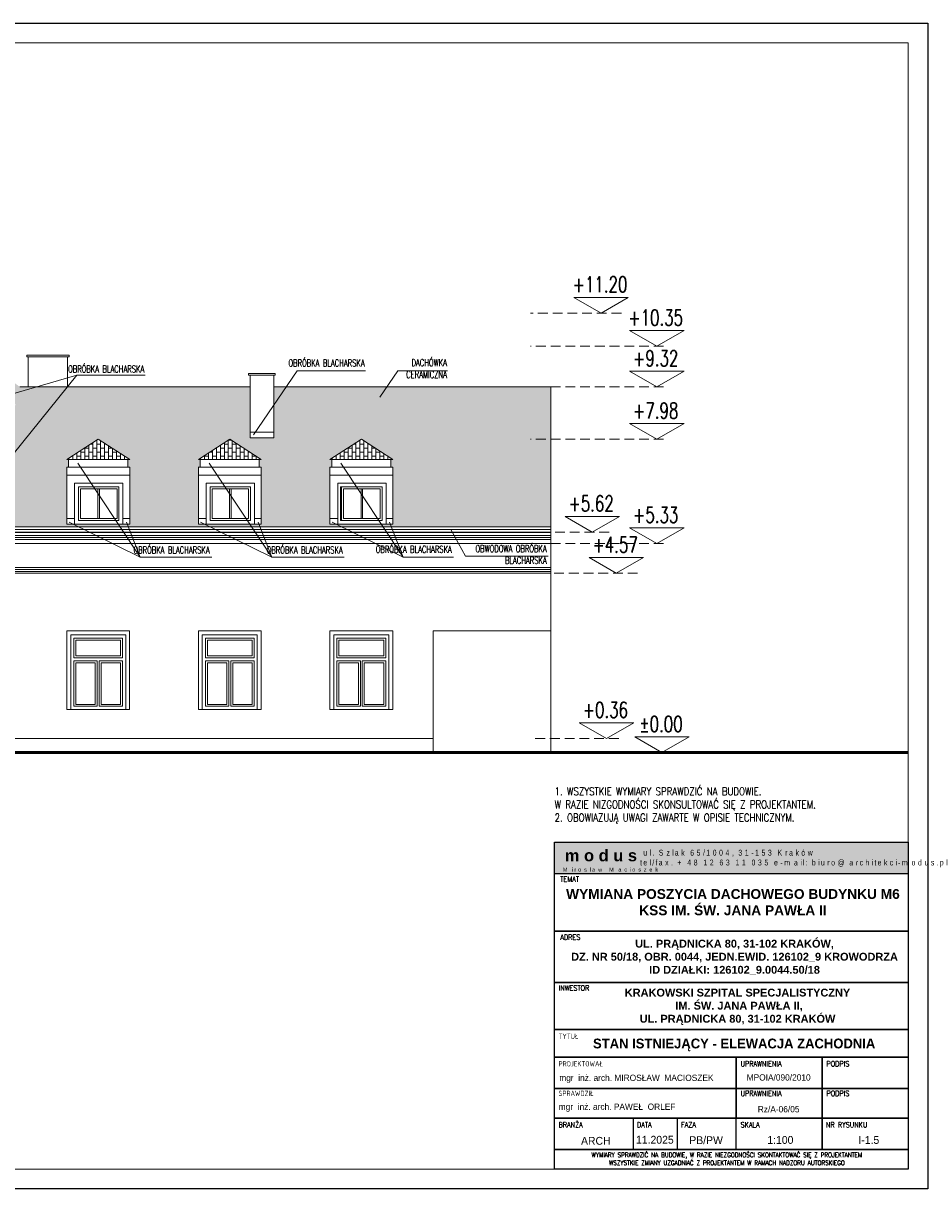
# Model space of a CAD drawing. Header units: millimetres. Extents: x 5973 to 39040, y 4443 to 37727.
# Tile 2 of 52: x 7890 to 10193, y 4443 to 7413. Entities that reach past the tile are written whole.
import ezdxf
from ezdxf.enums import TextEntityAlignment as Align

# ---------------------------------------------------------------- set-up
doc = ezdxf.new("R2010")
doc.units = ezdxf.units.MM
doc.linetypes.add('HIDDEN', pattern=[0.375, 0.25, -0.125])
for name, color, linetype, lineweight in [('!MODUS_OPIS', 3, 'Continuous', 13), ('!MODUS_RAMKA', 1, 'Continuous', 15), ('_MODUS - Ramka', 1, 'Continuous', 15), ('Cienka', 3, 'Continuous', 9), ('MODUS_Opis', 8, 'Continuous', 13), ('pekniecia', 2, 'Continuous', 50), ('Widok', 1, 'Continuous', 15)]:
    doc.layers.add(name, color=color, linetype=linetype, lineweight=lineweight)
doc.styles.add('ARIAL', font='tahoma.ttf')
doc.styles.add('ARIAL TEEN', font='arial.ttf')
doc.styles.add('OPIS', font='romans.shx')
doc.styles.add('ROMANS', font='romans.shx', dxfattribs={"width": 0.8})
doc.styles.add('TXT', font='simplex.shx', dxfattribs={"width": 0.8})
pattern_1 = [(90, (0.04, 0), (-10.16, 6e-16), []), (180, (0.04, 0), (-10.16, -10.16), [10.16, -10.16])]

msp = doc.modelspace()

# ---------------------------------------------------------------- hatches: boundary and pattern name
at = {"layer": '!MODUS_RAMKA'}
for color, points in [(254, [(10143.4741, 5325.72607), (9243.4741, 5325.72607), (9243.4741, 5245.72607), (10143.4741, 5245.72607)]), (250, [(9452.24988, 5315.72607), (9263.4741, 5315.72607), (9263.4741, 5262.86186), (9452.24988, 5262.86186)])]:
    msp.add_hatch(color=color, dxfattribs=at).paths.add_polyline_path(points)
at = {"layer": 'Cienka', "transparency": 33554483}
h = msp.add_hatch(dxfattribs=at)
h.set_pattern_fill('AR-B816', color=256, scale=0.05, angle=90)
h.set_pattern_definition(pattern_1)
h.paths.add_polyline_path([(7866.22912, 6438.64839), (7870.22912, 6438.64839), (7870.22912, 6442.64839), (7806.22912, 6442.64839), (7789.22912, 6442.64839), (7789.22912, 6438.64839), (7793.22912, 6438.64839), (7806.22912, 6438.64839)])
h.paths.add_polyline_path([(7728.22912, 6570.92045), (7732.22912, 6570.92045), (7732.22912, 6574.92045), (7668.22912, 6574.92045), (7664.22912, 6574.92045), (7664.22912, 6570.92045), (7668.22912, 6570.92045)])
h.paths.add_polyline_path([(9234.22912, 6128.99447), (9234.22912, 6485.87903), (8528.22912, 6485.87903), (8528.22912, 6355.87903), (8468.22912, 6355.87903), (8468.22912, 6485.87903), (7881.72912, 6485.87903), (7627.22912, 6674.17237), (7372.72912, 6478.19216), (7829.08881, 6128.99447)])
h.paths.add_polyline_path([(7866.22912, 6278.64839), (7793.22912, 6278.64839), (7793.22912, 6438.64839), (7866.22912, 6438.64839)], flags=16)
h.paths.add_polyline_path([(7668.22912, 6410.92045), (7668.22912, 6570.92045), (7728.22912, 6570.92045), (7728.22912, 6410.92045)], flags=16)
h.paths.add_polyline_path([(8831.3622, 6135.87903), (8671.22912, 6135.87903), (8671.22912, 6281.29755), (8675.8622, 6281.29755), (8675.8622, 6301.29755), (8671.3622, 6301.29755), (8751.3622, 6352.63063), (8831.3622, 6301.29755), (8826.3622, 6301.29755), (8826.3622, 6281.29755), (8831.3622, 6281.29755)], flags=16)
h.paths.add_polyline_path([(8496.3622, 6135.87903), (8336.22912, 6135.87903), (8336.22912, 6281.29755), (8340.8622, 6281.29755), (8340.8622, 6301.29755), (8336.3622, 6301.29755), (8416.3622, 6352.63063), (8496.3622, 6301.29755), (8491.3622, 6301.29755), (8491.3622, 6281.29755), (8496.3622, 6281.29755)], flags=16)
h.paths.add_polyline_path([(8161.3622, 6135.87903), (8001.22912, 6135.87903), (8001.22912, 6281.29755), (8005.8622, 6281.29755), (8005.8622, 6301.29755), (8001.3622, 6301.29755), (8081.3622, 6352.63063), (8161.3622, 6301.29755), (8156.3622, 6301.29755), (8156.3622, 6281.29755), (8161.3622, 6281.29755)], flags=16)
h.paths.add_polyline_path([(8804.09604, 6230.87903), (8804.09604, 6145.87903), (8701.09604, 6145.87903), (8701.09604, 6230.87903)], flags=0)
h.paths.add_polyline_path([(8799.09604, 6150.87903), (8706.09604, 6150.87903), (8706.09604, 6225.87903), (8799.09604, 6225.87903)], flags=0)
h.paths.add_polyline_path([(8469.09604, 6145.87903), (8366.09604, 6145.87903), (8366.09604, 6230.87903), (8469.09604, 6230.87903)], flags=0)
h.paths.add_polyline_path([(8371.09604, 6225.87903), (8464.09604, 6225.87903), (8464.09604, 6150.87903), (8371.09604, 6150.87903)], flags=0)
h.paths.add_polyline_path([(8134.09604, 6145.87903), (8031.09604, 6145.87903), (8031.09604, 6230.87903), (8134.09604, 6230.87903)], flags=0)
h.paths.add_polyline_path([(8129.09604, 6150.87903), (8036.09604, 6150.87903), (8036.09604, 6225.87903), (8129.09604, 6225.87903)], flags=0)
h = msp.add_hatch(dxfattribs=at)
h.set_pattern_fill('AR-B816', color=256, scale=0.05, angle=90)
h.set_pattern_definition(pattern_1)
h.paths.add_polyline_path([(8081.3622, 6352.63063), (8001.3622, 6301.29755), (8161.3622, 6301.29755)])
h.paths.add_polyline_path([(8416.3622, 6352.63063), (8336.3622, 6301.29755), (8496.3622, 6301.29755)])
h.paths.add_polyline_path([(8751.3622, 6352.63063), (8671.3622, 6301.29755), (8831.3622, 6301.29755)])

# ---------------------------------------------------------------- linework, layer by layer
at = {"layer": '!MODUS_OPIS'}
for points in [[(9361.87225, 6674.17237), (9431.15428, 6714.17237), (9292.59022, 6714.17237)], [(9503.68845, 6589.66686), (9572.97048, 6629.66686), (9434.40641, 6629.66686)], [(9503.68845, 6485.87903), (9572.97048, 6525.87903), (9434.40641, 6525.87903)], [(9503.68845, 6352.63063), (9572.97048, 6392.63063), (9434.40641, 6392.63063)], [(9339.25704, 6115.87903), (9408.53908, 6155.87903), (9269.97501, 6155.87903)], [(9503.68845, 6086.87903), (9572.97048, 6126.87903), (9434.40641, 6126.87903)], [(9400.50656, 6010.87903), (9469.7886, 6050.87903), (9331.22453, 6050.87903)], [(9375.56357, 5589.87903), (9444.8456, 5629.87903), (9306.28153, 5629.87903)], [(9516.90861, 5553.87903), (9586.19064, 5593.87903), (9447.62658, 5593.87903)]]:
    msp.add_lwpolyline(points, close=True, dxfattribs=at)
at = {"layer": '!MODUS_OPIS', "linetype": 'HIDDEN', "ltscale": 100}
for points in [[(9413.4988, 6674.17237), (9181.98497, 6674.17237)], [(9521.00896, 6589.66686), (9181.98497, 6589.66686)], [(9521.00896, 6485.87903), (9181.98497, 6485.87903)], [(9521.00896, 6352.63063), (9181.98497, 6352.63063)], [(9382.16166, 6115.87903), (9181.98497, 6115.87903)], [(9521.00896, 6086.87903), (9181.98497, 6086.87903)], [(9454.71878, 6010.87903), (9181.98497, 6010.87903)], [(9406.67577, 5589.87903), (9181.98497, 5589.87903)], [(9534.22912, 5553.87903), (9181.98497, 5553.87903)]]:
    msp.add_lwpolyline(points, dxfattribs=at)
at = {"layer": '!MODUS_OPIS', "ltscale": 0.7}
for points in [[(7716.76809, 6425.92045), (8027.1092, 6515.44489), (8200.64969, 6515.44489)], [(7840.06086, 6284.22888), (8027.1092, 6515.44489)], [(8476.45314, 6363.41727), (8587.61778, 6527.02911), (8762.04179, 6527.02911)], [(8798.40289, 6459.68035), (8844.00307, 6527.16306), (8970.60368, 6527.16306)], [(8187.90232, 6052.41084), (8029.07768, 6291.4335)], [(8522.90232, 6052.41084), (8364.07768, 6291.4335)], [(8857.90232, 6052.41084), (8699.07768, 6291.4335)], [(8187.90232, 6052.41084), (8007.05853, 6141.26483)], [(8153.36543, 6141.5788), (8187.90232, 6052.41084), (8370.60174, 6052.41084)], [(8522.90232, 6052.41084), (8342.05853, 6141.26483)], [(8488.36543, 6141.5788), (8522.90232, 6052.41084), (8707.71128, 6052.41084)], [(8857.90232, 6052.41084), (8677.05853, 6141.26483)], [(8823.36543, 6141.5788), (8857.90232, 6052.41084), (8985.71984, 6052.41084)], [(8978.77659, 6122.49447), (9016.71497, 6054.83386), (9227.18579, 6054.83386)]]:
    msp.add_lwpolyline(points, dxfattribs=at)
at = {"layer": '!MODUS_RAMKA'}
msp.add_lwpolyline([(9243.4741, 5325.72607), (10143.4741, 5325.72607), (10143.4741, 5245.72607), (9243.4741, 5245.72607)], close=True, dxfattribs=at)
at = {"layer": '!MODUS_RAMKA', "lineweight": 25}
for points in [[(9243.4741, 5245.72607), (10143.4741, 5245.72607), (10143.46904, 5098.85297), (9243.46904, 5098.85297)], [(9243.46328, 5098.85297), (10143.46328, 5098.85297), (10143.46328, 5098.85297), (9243.46328, 5098.85297)], [(9243.47504, 5098.85297), (10143.47504, 5098.85297), (10143.46904, 4968.37694), (9243.46904, 4968.37694)], [(9243.46904, 4968.37694), (10143.46904, 4968.37694), (10143.46904, 4847.97685), (9243.46904, 4847.97685)], [(9243.46904, 4968.37694), (10143.46904, 4968.37694), (10143.46904, 4847.97685), (9243.46904, 4847.97685)], [(9243.46904, 4847.97685), (10143.46904, 4847.97685), (10143.46904, 4777.97685), (9243.46904, 4777.97685)], [(9243.46904, 4777.97685), (9705.96904, 4777.97685), (9705.96904, 4697.97685), (9243.46904, 4697.97685)], [(9924.71904, 4697.97685), (9705.96904, 4697.97685), (9705.96904, 4777.97685), (9924.71904, 4777.97685)], [(10143.46904, 4697.97685), (9924.71904, 4697.97685), (9924.71904, 4777.97685), (10143.46904, 4777.97685)], [(9243.46904, 4697.97685), (9705.96904, 4697.97685), (9705.96904, 4622.57018), (9243.46904, 4622.57018)], [(9924.71904, 4622.57018), (9705.96904, 4622.57018), (9705.96904, 4697.97685), (9924.71904, 4697.97685)], [(10143.46904, 4622.57018), (9924.71904, 4622.57018), (9924.71904, 4697.97685), (10143.46904, 4697.97685)], [(9243.46904, 4622.57018), (10143.46904, 4622.57018), (10143.46904, 4542.57018), (9243.46904, 4542.57018)], [(9443.46904, 4542.57018), (9243.46904, 4542.57018), (9243.46904, 4622.57018), (9443.46904, 4622.57018)], [(9924.71904, 4542.57018), (9705.96904, 4542.57018), (9705.96904, 4622.57018), (9924.71904, 4622.57018)], [(10143.46904, 4542.57018), (9924.71904, 4542.57018), (9924.71904, 4622.57018), (10143.46904, 4622.57018)], [(10143.46904, 4492.57018), (9243.46904, 4492.57018), (9243.46904, 4542.57018), (10143.46904, 4542.57018)]]:
    msp.add_lwpolyline(points, close=True, dxfattribs=at)
msp.add_lwpolyline([(9555.63225, 4622.57018), (9555.63225, 4542.57018)], dxfattribs=at)
at = {"layer": '_MODUS - Ramka'}
msp.add_lwpolyline([(6193.46904, 7362.57018), (6193.46904, 4492.57018), (10143.46904, 4492.57018), (10143.46904, 7362.57018), (6193.46904, 7362.57018)], dxfattribs=at)
at = {"layer": 'Defpoints'}
msp.add_lwpolyline([(5993.46904, 5312.57018), (5993.46904, 7412.57018), (10193.46904, 7412.57018), (10193.46904, 4442.57018), (5993.46904, 4442.57018), (5993.46904, 7412.57018)], dxfattribs=at)
for points in [[(9243.4741, 5325.72607), (10143.4741, 5325.72607), (10143.46904, 4492.57018), (9243.46904, 4492.57018)], [(9243.4741, 5325.72607), (10143.46904, 5325.72607), (10143.46651, 4492.57018), (9243.47157, 4492.57018)]]:
    msp.add_lwpolyline(points, close=True, dxfattribs=at)
at = {"layer": 'pekniecia'}
msp.add_lwpolyline([(6753.82611, 5553.87903), (6193.46904, 5553.87903), (10143.46904, 5553.87903)], dxfattribs=at)
at = {"layer": 'Widok'}
for points in [[(8003.22912, 6562.63063), (8007.22912, 6562.63063), (8007.22912, 6566.63063), (7943.22912, 6566.63063), (7899.22912, 6566.63063), (7899.22912, 6562.63063), (7943.22912, 6562.63063), (7943.22912, 6562.63063)], [(7903.22912, 6485.87903), (7903.22912, 6562.63063)], [(7903.22912, 6562.63063), (8003.22912, 6562.63063)], [(8003.22912, 6485.87903), (8003.22912, 6562.63063)], [(8528.22912, 6515.87903), (8532.22912, 6515.87903), (8532.22912, 6519.87903), (8468.22912, 6519.87903), (8464.22912, 6519.87903), (8464.22912, 6515.87903), (8468.22912, 6515.87903), (8468.22912, 6515.87903)], [(8468.22912, 6355.87903), (8468.22912, 6515.87903)], [(8468.22912, 6485.87903), (8468.22912, 6355.87903), (8528.22912, 6355.87903), (8528.22912, 6515.87903), (8468.22912, 6515.87903)], [(8528.22912, 6355.87903), (8528.22912, 6515.87903)], [(7881.72912, 6485.87903), (8468.22912, 6485.87903)], [(8528.22912, 6485.87903), (9234.22912, 6485.87903)], [(9234.22912, 5553.87903), (9234.22912, 6485.87903)], [(8468.22912, 6355.87903), (8468.22912, 6370.87903), (8528.22912, 6370.87903)], [(8081.3622, 6352.63063), (8081.3622, 6352.63063), (8161.3622, 6301.29755), (8081.3622, 6352.63063), (8001.3622, 6301.29755)], [(8416.3622, 6352.63063), (8416.3622, 6352.63063), (8496.3622, 6301.29755), (8416.3622, 6352.63063), (8336.3622, 6301.29755)], [(8751.3622, 6352.63063), (8751.3622, 6352.63063), (8831.3622, 6301.29755), (8751.3622, 6352.63063), (8671.3622, 6301.29755)], [(8073.6576, 6301.29755), (8001.3622, 6301.29755)], [(8001.3622, 6301.29755), (8005.8622, 6301.29755), (8005.8622, 6281.29755)], [(8161.3622, 6301.29755), (8071.1576, 6301.29755)], [(8161.3622, 6301.29755), (8156.3622, 6301.29755), (8156.3622, 6281.29755)], [(8408.6576, 6301.29755), (8336.3622, 6301.29755)], [(8336.3622, 6301.29755), (8340.8622, 6301.29755), (8340.8622, 6281.29755)], [(8496.3622, 6301.29755), (8406.1576, 6301.29755)], [(8496.3622, 6301.29755), (8491.3622, 6301.29755), (8491.3622, 6281.29755)], [(8743.6576, 6301.29755), (8671.3622, 6301.29755)], [(8671.3622, 6301.29755), (8675.8622, 6301.29755), (8675.8622, 6281.29755)], [(8831.3622, 6301.29755), (8741.1576, 6301.29755)], [(8831.3622, 6301.29755), (8826.3622, 6301.29755), (8826.3622, 6281.29755)], [(8073.6576, 6281.29755), (8000.8622, 6281.29755)], [(8001.22912, 6281.29755), (8001.22912, 6195.57237)], [(8161.3622, 6281.29755), (8071.1576, 6281.29755)], [(8161.3622, 6281.29755), (8161.3622, 6195.57237)], [(8408.6576, 6281.29755), (8335.8622, 6281.29755)], [(8336.22912, 6281.29755), (8336.22912, 6195.57237)], [(8496.3622, 6281.29755), (8406.1576, 6281.29755)], [(8496.3622, 6281.29755), (8496.3622, 6195.57237)], [(8743.6576, 6281.29755), (8670.8622, 6281.29755)], [(8671.22912, 6281.29755), (8671.22912, 6195.57237)], [(8831.3622, 6281.29755), (8741.1576, 6281.29755)], [(8831.3622, 6281.29755), (8831.3622, 6195.57237)], [(8073.6576, 6261.29755), (8000.8622, 6261.29755)], [(8073.75837, 6240.87903), (8021.09604, 6240.87903), (8021.09604, 6195.57237)], [(8161.3622, 6261.29755), (8071.1576, 6261.29755)], [(8144.09604, 6195.57237), (8144.09604, 6240.87903), (8073.75837, 6240.87903)], [(8408.6576, 6261.29755), (8335.8622, 6261.29755)], [(8408.75837, 6240.87903), (8356.09604, 6240.87903), (8356.09604, 6195.57237)], [(8496.3622, 6261.29755), (8406.1576, 6261.29755)], [(8479.09604, 6195.57237), (8479.09604, 6240.87903), (8408.75837, 6240.87903)], [(8743.6576, 6261.29755), (8670.8622, 6261.29755)], [(8743.75837, 6240.87903), (8691.09604, 6240.87903), (8691.09604, 6195.57237)], [(8831.3622, 6261.29755), (8741.1576, 6261.29755)], [(8814.09604, 6195.57237), (8814.09604, 6240.87903), (8743.75837, 6240.87903)], [(8031.09604, 6195.57237), (8031.09604, 6230.87903), (8073.75837, 6230.87903)], [(8031.09604, 6195.57237), (8031.09604, 6230.87903), (8134.09604, 6230.87903), (8134.09604, 6195.57237)], [(8036.09604, 6195.57237), (8036.09604, 6225.87903), (8129.09604, 6225.87903), (8129.09604, 6195.57237)], [(8073.75837, 6230.87903), (8134.09604, 6230.87903)], [(8082.59604, 6225.87903), (8080.59604, 6225.87903), (8080.59604, 6195.57237)], [(8084.59604, 6195.57237), (8084.59604, 6225.87903)], [(8134.09604, 6230.87903), (8134.09604, 6195.57237)], [(8366.09604, 6195.57237), (8366.09604, 6230.87903), (8408.75837, 6230.87903)], [(8366.09604, 6195.57237), (8366.09604, 6230.87903), (8469.09604, 6230.87903), (8469.09604, 6195.57237)], [(8371.09604, 6195.57237), (8371.09604, 6225.87903), (8464.09604, 6225.87903), (8464.09604, 6195.57237)], [(8406.1576, 6230.87903), (8466.49527, 6230.87903)], [(8417.59604, 6225.87903), (8415.59604, 6225.87903), (8415.59604, 6195.57237)], [(8419.59604, 6195.57237), (8419.59604, 6225.87903)], [(8469.09604, 6230.87903), (8469.09604, 6195.57237)], [(8698.49527, 6195.57237), (8698.49527, 6230.87903), (8741.1576, 6230.87903)], [(8701.09604, 6195.57237), (8701.09604, 6230.87903), (8804.09604, 6230.87903), (8804.09604, 6195.57237)], [(8706.09604, 6195.57237), (8706.09604, 6225.87903), (8799.09604, 6225.87903), (8799.09604, 6195.57237)], [(8743.75837, 6230.87903), (8804.09604, 6230.87903)], [(8752.59604, 6225.87903), (8750.59604, 6225.87903), (8750.59604, 6195.57237)], [(8754.59604, 6195.57237), (8754.59604, 6225.87903)], [(8804.09604, 6230.87903), (8804.09604, 6195.57237)], [(8001.22912, 6195.57237), (8001.22912, 6135.87903)], [(8021.09604, 6195.57237), (8021.09604, 6135.87903)], [(8134.09604, 6195.57237), (8134.09604, 6145.87903), (8031.09604, 6145.87903), (8031.09604, 6195.57237)], [(8129.09604, 6195.57237), (8129.09604, 6150.87903), (8036.09604, 6150.87903), (8036.09604, 6195.57237)], [(8080.59604, 6195.57237), (8080.59604, 6150.87903), (8084.59604, 6150.87903), (8084.59604, 6195.57237)], [(8134.09604, 6195.57237), (8134.09604, 6145.87903)], [(8144.09604, 6135.87903), (8144.09604, 6195.57237)], [(8161.3622, 6195.57237), (8161.3622, 6135.87903)], [(8336.22912, 6195.57237), (8336.22912, 6135.87903)], [(8356.09604, 6195.57237), (8356.09604, 6135.87903)], [(8366.09604, 6145.87903), (8366.09604, 6195.57237)], [(8469.09604, 6195.57237), (8469.09604, 6145.87903), (8366.09604, 6145.87903), (8366.09604, 6195.57237)], [(8464.09604, 6195.57237), (8464.09604, 6150.87903), (8371.09604, 6150.87903), (8371.09604, 6195.57237)], [(8415.59604, 6195.57237), (8415.59604, 6150.87903), (8419.59604, 6150.87903), (8419.59604, 6195.57237)], [(8469.09604, 6195.57237), (8469.09604, 6145.87903)], [(8479.09604, 6135.87903), (8479.09604, 6195.57237)], [(8496.3622, 6195.57237), (8496.3622, 6135.87903)], [(8671.22912, 6195.57237), (8671.22912, 6135.87903)], [(8691.09604, 6195.57237), (8691.09604, 6135.87903)], [(8698.49527, 6145.87903), (8698.49527, 6195.57237)], [(8804.09604, 6195.57237), (8804.09604, 6145.87903), (8701.09604, 6145.87903), (8701.09604, 6195.57237)], [(8799.09604, 6195.57237), (8799.09604, 6150.87903), (8706.09604, 6150.87903), (8706.09604, 6195.57237)], [(8750.59604, 6195.57237), (8750.59604, 6150.87903), (8754.59604, 6150.87903), (8754.59604, 6195.57237)], [(8804.09604, 6195.57237), (8804.09604, 6145.87903)], [(8814.09604, 6135.87903), (8814.09604, 6195.57237)], [(8831.3622, 6195.57237), (8831.3622, 6135.87903)], [(8001.22912, 6135.87903), (8001.22912, 6150.87903), (8021.09604, 6150.87903)], [(8161.3622, 6135.87903), (8161.3622, 6150.87903), (8144.09604, 6150.87903)], [(8336.22912, 6135.87903), (8336.22912, 6150.87903), (8356.09604, 6150.87903)], [(8496.3622, 6135.87903), (8496.3622, 6150.87903), (8479.09604, 6150.87903)], [(8671.22912, 6135.87903), (8671.22912, 6150.87903), (8691.09604, 6150.87903)], [(8831.3622, 6135.87903), (8831.3622, 6150.87903), (8814.09604, 6150.87903)], [(6912.52631, 6128.99447), (9234.22912, 6128.99447)], [(6919.02631, 6122.49447), (9234.22912, 6122.49447)], [(8161.3622, 6135.87903), (8001.22912, 6135.87903)], [(8134.09604, 6145.87903), (8031.09604, 6145.87903)], [(8496.3622, 6135.87903), (8336.22912, 6135.87903)], [(8469.09604, 6145.87903), (8366.09604, 6145.87903)], [(8831.3622, 6135.87903), (8671.22912, 6135.87903)], [(8801.49527, 6145.87903), (8698.49527, 6145.87903)], [(6767.22912, 6115.87903), (6767.22912, 6115.87903), (9234.22912, 6115.87903)], [(6767.22912, 6114.87903), (6767.22912, 6114.87903), (9234.22912, 6114.87903)], [(7830.96217, 6096.87903), (9234.22912, 6096.87903)], [(7835.96217, 6101.87903), (9234.22912, 6101.87903)], [(7835.98859, 6106.87903), (9234.22912, 6106.87903)], [(7821.22912, 6086.87903), (9234.22912, 6086.87903)], [(9234.22912, 6010.87903), (6767.22912, 6010.87903)], [(9234.22912, 6025.87903), (6927.22912, 6025.87903)], [(6927.22912, 6025.87903), (9234.22912, 6025.87903)], [(9234.22912, 6020.87903), (6927.22912, 6020.87903)], [(9234.22912, 6015.87903), (6927.22912, 6015.87903)], [(8011.22912, 5853.87903), (8011.22912, 5663.87903)], [(8011.22912, 5663.87903), (8151.22912, 5663.87903), (8151.22912, 5853.87903), (8011.22912, 5853.87903)], [(8346.22912, 5663.87903), (8486.22912, 5663.87903), (8486.22912, 5853.87903), (8346.22912, 5853.87903)], [(8346.22912, 5853.87903), (8346.22912, 5663.87903)], [(8681.22912, 5663.87903), (8821.22912, 5663.87903), (8821.22912, 5853.87903), (8681.22912, 5853.87903)], [(8681.22912, 5853.87903), (8681.22912, 5663.87903)], [(9234.22912, 5553.87903), (9234.22912, 5863.87903), (8934.22912, 5863.87903)], [(8934.22912, 5863.87903), (8934.22912, 5553.87903)], [(8019.22912, 5795.87903), (8019.22912, 5845.87903), (8143.22912, 5845.87903), (8143.22912, 5795.87903)], [(8019.22912, 5845.87903), (8019.22912, 5795.87903), (8143.22912, 5795.87903)], [(8354.22912, 5795.87903), (8354.22912, 5845.87903), (8478.22912, 5845.87903), (8478.22912, 5795.87903)], [(8354.22912, 5845.87903), (8354.22912, 5795.87903), (8478.22912, 5795.87903)], [(8689.22912, 5795.87903), (8689.22912, 5845.87903), (8813.22912, 5845.87903), (8813.22912, 5795.87903)], [(8689.22912, 5845.87903), (8689.22912, 5795.87903), (8813.22912, 5795.87903)], [(8078.72912, 5787.87903), (8019.22912, 5787.87903)], [(8078.72912, 5671.87903), (8019.22912, 5671.87903), (8019.22912, 5787.87903)], [(8078.72912, 5671.87903), (8078.72912, 5787.87903)], [(8083.72912, 5671.87903), (8083.72912, 5787.87903)], [(8143.22912, 5787.87903), (8083.72912, 5787.87903)], [(8143.22912, 5787.87903), (8143.22912, 5671.87903), (8083.72912, 5671.87903)], [(8413.72912, 5671.87903), (8354.22912, 5671.87903), (8354.22912, 5787.87903)], [(8413.72912, 5787.87903), (8354.22912, 5787.87903)], [(8413.72912, 5671.87903), (8413.72912, 5787.87903)], [(8478.22912, 5787.87903), (8478.22912, 5671.87903), (8418.72912, 5671.87903)], [(8478.22912, 5787.87903), (8418.72912, 5787.87903)], [(8418.72912, 5671.87903), (8418.72912, 5787.87903)], [(8748.72912, 5671.87903), (8689.22912, 5671.87903), (8689.22912, 5787.87903)], [(8748.72912, 5787.87903), (8689.22912, 5787.87903)], [(8748.72912, 5671.87903), (8748.72912, 5787.87903)], [(8813.22912, 5787.87903), (8813.22912, 5671.87903), (8753.72912, 5671.87903)], [(8813.22912, 5787.87903), (8753.72912, 5787.87903)], [(8753.72912, 5671.87903), (8753.72912, 5787.87903)], [(7351.22912, 5589.87903), (8934.22912, 5589.87903)], [(6767.22912, 5553.87903), (9234.22912, 5553.87903)]]:
    msp.add_lwpolyline(points, dxfattribs=at)
for points in [[(8001.22912, 5863.87903), (8161.22912, 5863.87903), (8161.22912, 5663.87903), (8001.22912, 5663.87903)], [(8011.22912, 5853.87903), (8151.22912, 5853.87903), (8151.22912, 5663.87903), (8011.22912, 5663.87903)], [(8336.22912, 5863.87903), (8496.22912, 5863.87903), (8496.22912, 5663.87903), (8336.22912, 5663.87903)], [(8346.22912, 5853.87903), (8486.22912, 5853.87903), (8486.22912, 5663.87903), (8346.22912, 5663.87903)], [(8671.22912, 5863.87903), (8831.22912, 5863.87903), (8831.22912, 5663.87903), (8671.22912, 5663.87903)], [(8681.22912, 5853.87903), (8821.22912, 5853.87903), (8821.22912, 5663.87903), (8681.22912, 5663.87903)], [(8019.22912, 5845.87903), (8143.22912, 5845.87903), (8143.22912, 5795.87903), (8019.22912, 5795.87903)], [(8024.22912, 5840.87903), (8138.22912, 5840.87903), (8138.22912, 5800.87903), (8024.22912, 5800.87903)], [(8354.22912, 5845.87903), (8478.22912, 5845.87903), (8478.22912, 5795.87903), (8354.22912, 5795.87903)], [(8359.22912, 5840.87903), (8473.22912, 5840.87903), (8473.22912, 5800.87903), (8359.22912, 5800.87903)], [(8689.22912, 5845.87903), (8813.22912, 5845.87903), (8813.22912, 5795.87903), (8689.22912, 5795.87903)], [(8694.22912, 5840.87903), (8808.22912, 5840.87903), (8808.22912, 5800.87903), (8694.22912, 5800.87903)], [(8019.22912, 5787.87903), (8078.72912, 5787.87903), (8078.72912, 5671.87903), (8019.22912, 5671.87903)], [(8024.22912, 5782.87903), (8073.72912, 5782.87903), (8073.72912, 5676.87903), (8024.22912, 5676.87903)], [(8083.72912, 5787.87903), (8143.22912, 5787.87903), (8143.22912, 5671.87903), (8083.72912, 5671.87903)], [(8088.72912, 5782.87903), (8138.22912, 5782.87903), (8138.22912, 5676.87903), (8088.72912, 5676.87903)], [(8354.22912, 5787.87903), (8413.72912, 5787.87903), (8413.72912, 5671.87903), (8354.22912, 5671.87903)], [(8359.22912, 5782.87903), (8408.72912, 5782.87903), (8408.72912, 5676.87903), (8359.22912, 5676.87903)], [(8418.72912, 5787.87903), (8478.22912, 5787.87903), (8478.22912, 5671.87903), (8418.72912, 5671.87903)], [(8423.72912, 5782.87903), (8473.22912, 5782.87903), (8473.22912, 5676.87903), (8423.72912, 5676.87903)], [(8689.22912, 5787.87903), (8748.72912, 5787.87903), (8748.72912, 5671.87903), (8689.22912, 5671.87903)], [(8694.22912, 5782.87903), (8743.72912, 5782.87903), (8743.72912, 5676.87903), (8694.22912, 5676.87903)], [(8753.72912, 5787.87903), (8813.22912, 5787.87903), (8813.22912, 5671.87903), (8753.72912, 5671.87903)], [(8758.72912, 5782.87903), (8808.22912, 5782.87903), (8808.22912, 5676.87903), (8758.72912, 5676.87903)]]:
    msp.add_lwpolyline(points, close=True, dxfattribs=at)

# ---------------------------------------------------------------- texts
at = {"layer": '!MODUS_OPIS', "style": 'TXT', "width": 0.7}
for s, p in [('+11.20', (9359.13127, 6727.14957)), ('+10.35', (9500.94746, 6642.64407)), ('+9.32', (9500.94746, 6538.85624)), ('+7.98', (9500.94746, 6405.60784)), ('+5.62', (9336.51606, 6168.85624)), ('+5.33', (9500.94746, 6139.85624)), ('+4.57', (9397.76558, 6063.85624)), ('+0.36', (9372.82258, 5642.85624)), ('%%P0.00', (9514.16763, 5606.85624))]:
    msp.add_text(s, height=40, dxfattribs=at).set_placement(p, align=Align.CENTER)
at = {"layer": '!MODUS_OPIS', "ltscale": 0.7, "char_height": 18, "attachment_point": 3, "style": 'TXT'}
for s, width, insert in [('{\\W0.7;OBRÓBKA BLACHARSKA}', 202.8482185, (8198.40401, 6540.77936)), ('{\\W0.7;OBRÓBKA BLACHARSKA}', 202.8482185, (8759.58508, 6556.14979)), ('{\\W0.7;DACHÓWKA\\PCERAMICZNA}', 202.8482185, (8969.23136, 6556.59684)), ('{\\W0.7;OBRÓBKA BLACHARSKA}', 202.8482185, (8364.89866, 6079.55066)), ('{\\W0.7;OBRÓBKA BLACHARSKA}', 202.8482185, (8703.99206, 6079.41369)), ('{\\W0.7;OBRÓBKA BLACHARSKA}', 202.8482185, (8981.73428, 6080.79791)), ('{\\W0.7;OBWODOWA OBRÓBKA \\PBLACHARSKA}', 243.5912586, (9223.32814, 6082.66873))]:
    msp.add_mtext_dynamic_manual_height_columns(s, width=width, gutter_width=12.5, heights=[0], dxfattribs=dict(at, insert=insert))
at = {"layer": '!MODUS_RAMKA', "transparency": 33554687, "style": 'TXT', "width": 0.8}
for s, height, p in [('TEMAT', 13.498945, (9257.85271, 5224.9237)), ('ADRES', 13.498945, (9257.96112, 5076.86488)), ('INWESTOR', 13.498945, (9253.64031, 4947.28866)), ('TYTUŁ', 13.498945, (9253.47347, 4824.18537)), ('PROJEKTOWAŁ', 13.4989454, (9253.47347, 4754.18537)), ('UPRAWNIENIA', 13.4989454, (9717.0163, 4754.20429)), ('PODPIS', 13.498945, (9935.7663, 4754.20429)), ('SPRAWDZIŁ', 13.498945, (9253.47347, 4678.7787)), ('UPRAWNIENIA', 13.4989454, (9717.0163, 4678.79762)), ('PODPIS', 13.498945, (9935.7663, 4678.79762)), ('BRANŻA', 13.498945, (9253.47549, 4598.79762)), ('DATA', 13.498945, (9453.11391, 4598.79762)), ('FAZA', 13.498945, (9565.27712, 4598.79762)), ('SKALA', 13.498945, (9717.0163, 4598.79762)), ('NR RYSUNKU', 13.498945, (9934.49748, 4598.79762))]:
    msp.add_text(s, height=height, dxfattribs=at).set_placement(p)
at = {"layer": '!MODUS_RAMKA', "transparency": 33554687, "style": 'ROMANS', "width": 0.75}
for s, p in [('WYMIARY SPRAWDZIĆ NA BUDOWIE, W RAZIE NIEZGODNOŚCI SKONTAKTOWAĆ SIĘ Z PROJEKTANTEM', (9682.20302, 4528.57025)), ('WSZYSTKIE ZMIANY UZGADNIAĆ Z PROJEKTANTEM W RAMACH NADZORU AUTORSKIEGO', (9682.20302, 4508.4402))]:
    msp.add_text(s, height=12, dxfattribs=at).set_placement(p, align=Align.MIDDLE_CENTER)
at = {"layer": '!MODUS_RAMKA', "color": 254, "insert": (9269.3714, 5306.9269), "char_height": 30, "width": 188.7757814, "attachment_point": 1, "style": 'ARIAL'}
msp.add_mtext('{\\fArial|b1|i0|c238|p34;m o d u s}', dxfattribs=at)
at = {"layer": '!MODUS_RAMKA', "color": 250, "attachment_point": 4, "style": 'ARIAL'}
for s, insert, char_height, width in [('{\\fArial|b0|i0|c238|p34;\\W0.7;\\T1.7; \\fArial|b0|i0|c0|p34;ul. \\fArial|b0|i0|c238|p34;Szlak 65/1004,\\fArial|b0|i0|c0|p34; 31-\\fArial|b0|i0|c238|p34;153\\fArial|b0|i0|c0|p34; Kraków \\Ptel/fax. + 48 12 6\\fArial|b0|i0|c238|p34;3\\fArial|b0|i0|c0|p34; \\fArial|b0|i0|c238|p34;1\\fArial|b0|i0|c0|p34;1 \\fArial|b0|i0|c238|p34;03\\fArial|b0|i0|c0|p34;5 e-mail: \\fArial|b0|i0|c238|p34;biuro@architekci-modus.pl}', (9461.23544, 5284.09673), 15, 997.539432), ('{\\fArial|b0|i0|c0|p34;\\W0.8;\\T2;Miros\\fArial|b0|i0|c238|p34;law Macioszek}', (9264.46229, 5255.67773), 10, 386.2707112)]:
    msp.add_mtext(s, dxfattribs=dict(at, insert=insert, char_height=char_height, width=width))
at = {"layer": '!MODUS_RAMKA', "linetype": 'ByBlock', "lineweight": 25, "attachment_point": 5, "style": 'ARIAL TEEN'}
for s, insert, char_height, width in [('{\\fArial|b1|i0|c238|p34;WYMIANA POSZYCIA DACHOWEGO BUDYNKU M6 \\PKSS IM. ŚW. JANA PAWŁA II }', (9697.57435, 5172.60336), 25, 873.9377234), ('{\\fArial|b1|i0|c238|p34;UL. PRĄDNICKA 80, 31-102 KRAKÓW, \\PDZ. NR 50/18, OBR. 0044, JEDN.EWID. 126102_9 KROWODRZA\\PID DZIAŁKI: 126102_9.0044.50/18}', (9701.60146, 5031.98049), 20, 893.9756175), ('{\\fArial|b1|i0|c238|p34;KRAKOWSKI SZPITAL SPECJALISTYCZNY\\P IM. ŚW. JANA PAWŁA II, \\PUL. PRĄDNICKA 80, 31-102 KRAKÓW}', (9709.20633, 4906.0799), 20, 797.2516849)]:
    msp.add_mtext(s, dxfattribs=dict(at, insert=insert, char_height=char_height, width=width))
at = {"layer": '!MODUS_RAMKA', "linetype": 'ByBlock', "transparency": 33554687, "attachment_point": 5, "style": 'ARIAL TEEN'}
for s, insert, char_height, width in [('{\\W0.95;\\fArial|b1|i0|c238|p34;STAN ISTNIEJĄCY - ELEWACJA ZACHODNIA}', (9700.63507, 4808.94895), 25, 897.5888561), ('{\\W0.95;mgr  in\\fArial|b0|i0|c238|p34;ż\\fArial|b0|i0|c0|p34;. arch. MIROS\\fArial|b0|i0|c238|p34;Ł\\fArial|b0|i0|c0|p34;AW  MACIOSZEK}', (9451.70645, 4722.75465), 16, 1403.5608433), ('{\\W0.95;MPOIA/090/2010}', (9813.96559, 4726.00788), 16, 1403.5608433), ('{\\W0.95;mgr  in\\fArial|b0|i0|c238|p34;ż\\fArial|b0|i0|c0|p34;. arch. PAWE\\fArial|b0|i0|c238|p34;Ł\\fArial|b0|i0|c0|p34;  ORLEF}', (9402.51412, 4649.12914), 16, 1403.5608433), ('{\\W0.95;Rz/A-06/05}', (9813.96559, 4644.96072), 16, 1403.5608433), ('{\\W0.95;ARCH}', (9348.36164, 4564.40879), 20, 1403.5608433), ('{\\W0.95;11.2025}', (9498.72328, 4567.14771), 20, 1403.5608433), ('{\\W0.95;PB/PW}', (9629.17397, 4566.08912), 20, 1403.5608433), ('{\\W0.95;1:100}', (9818.33824, 4566.63386), 20, 1403.5608433), ('{\\W0.95;I-1.5}', (10043.64693, 4566.63386), 20, 1403.5608433)]:
    msp.add_mtext(s, dxfattribs=dict(at, insert=insert, char_height=char_height, width=width))
at = {"layer": 'MODUS_Opis', "insert": (9243.4741, 5373.6565), "char_height": 20, "width": 878.2340698, "attachment_point": 7, "style": 'OPIS'}
msp.add_mtext('{\\W0.8;1. WSZYSTKIE WYMIARY SPRAWDZIĆ NA BUDOWIE. \\PW RAZIE NIZGODNOŚCI SKONSULTOWAĆ SIĘ Z PROJEKTANTEM.\\P2. OBOWIAZUJĄ UWAGI ZAWARTE W OPISIE TECHNICZNYM.}', dxfattribs=at)

doc.saveas('drawing.dxf')
